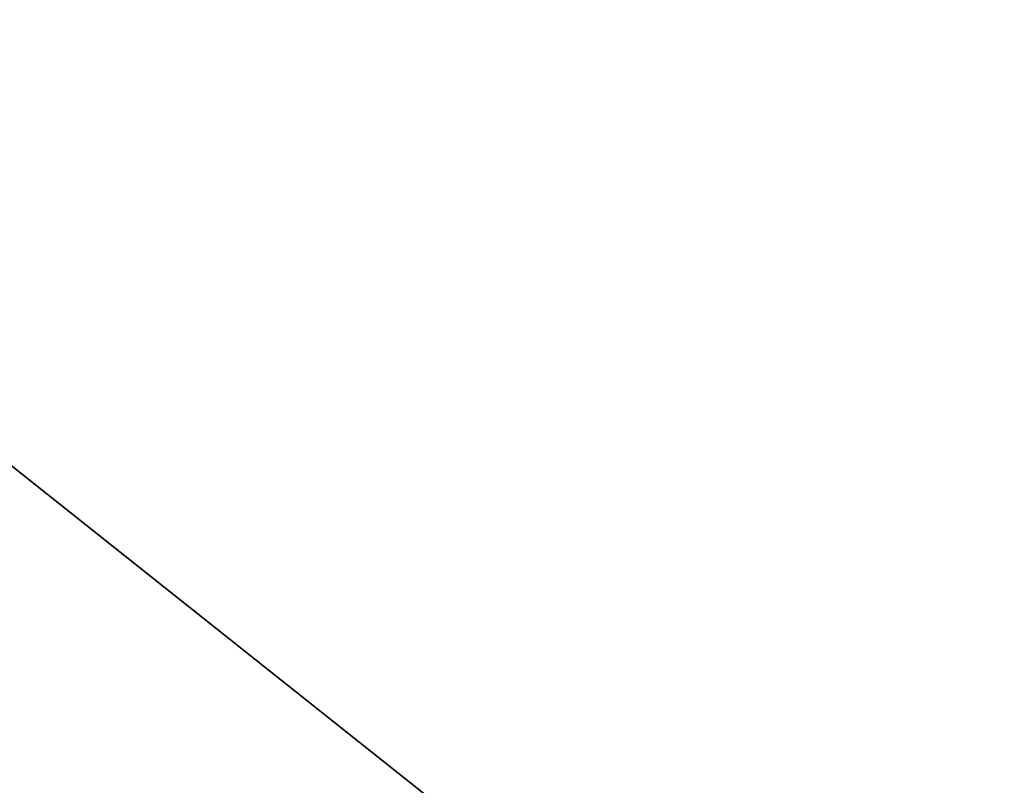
# Model space of a CAD drawing. Header units: millimetres. Extents: x -6 to 379, y -6 to 379.
# Tile 204 of 256: x 64.019 to 65.207, y 38.853 to 39.777. Entities that reach past the tile are written whole.
import ezdxf

# ---------------------------------------------------------------- set-up
doc = ezdxf.new("R2010")
doc.units = ezdxf.units.MM
doc.header["$LTSCALE"] = 25.4
doc.layers.get('0').update_dxf_attribs({"true_color": 0xff5454})

# ---------------------------------------------------------------- blocks, each defined once
blk = doc.blocks.new('AGNES-ROUND-LED-8207-8204-8186-8183.STL#2')
at = {"color": 18, "true_color": 0x000000}
mesh = blk.add_polyface(dxfattribs=at)
corners = [(64.0358, 48.2726, 1.2016), (53.3139, 58.5712, 0.0969), (75.5517, 38.8702, 0.0969)]
mesh.append_faces([[corners[k] for k in face] for face in [(0, 1, 2)]], dxfattribs={"color": 18})
mesh = blk.add_polyface(dxfattribs=at)
corners = [(68.3373, 53.128, 9.7861), (64.0358, 48.2726, 1.2016), (75.5517, 38.8702, 1.2016)]
mesh.append_faces([[corners[k] for k in face] for face in [(0, 1, 2)]], dxfattribs={"color": 18})
mesh = blk.add_polyface(dxfattribs=at)
corners = [(64.0358, 48.2726, 1.2016), (75.5517, 38.8702, 0.0969), (75.5517, 38.8702, 1.2016)]
mesh.append_faces([[corners[k] for k in face] for face in [(0, 1, 2)]], dxfattribs={"color": 18})
mesh = blk.add_polyface(dxfattribs=at)
corners = [(71.4105, 33.3593, -9.4675), (71.4105, 33.3593, -32.4675), (63.3588, 39.7551, -32.4675)]
mesh.append_faces([[corners[k] for k in face] for face in [(0, 1, 2)]], dxfattribs={"color": 18})

msp = doc.modelspace()

# ---------------------------------------------------------------- block references
at = {"color": 0}
msp.add_blockref('AGNES-ROUND-LED-8207-8204-8186-8183.STL#2', (0, 0), dxfattribs=at)

doc.saveas('drawing.dxf')
